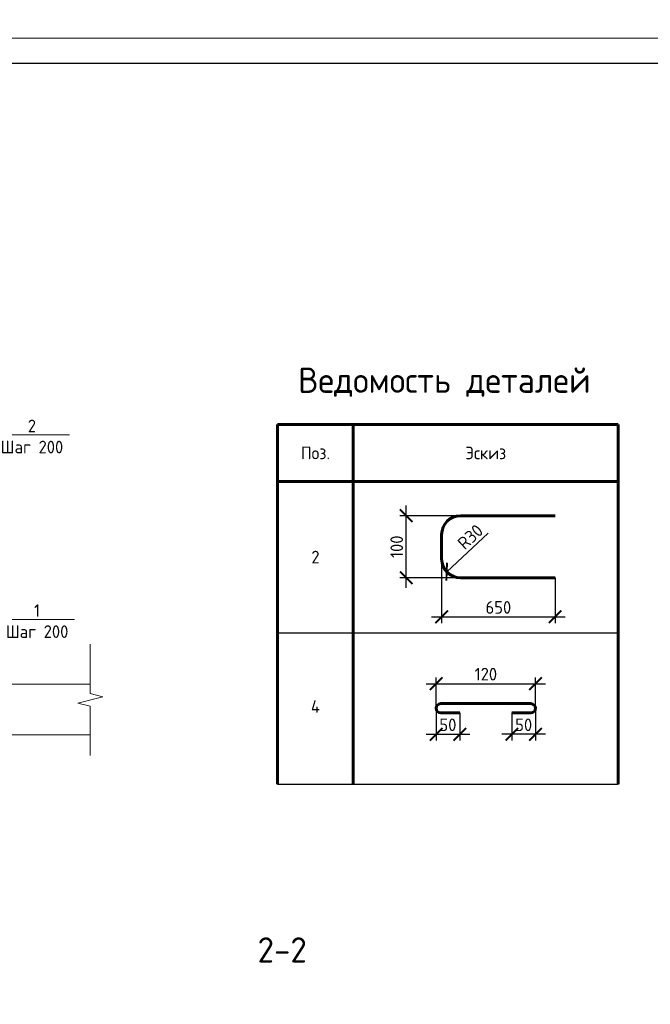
# Model space of a CAD drawing. Header units: millimetres. Extents: x 130535 to 1380046, y -231620 to 121434.
# Tile 38 of 135: x 367523 to 380023, y 15076 to 34578. Entities that reach past the tile are written whole.
import ezdxf
from ezdxf import colors
from ezdxf.entities.mleader import LeaderData, LeaderLine
from ezdxf.enums import TextEntityAlignment as Align
from ezdxf.math import Vec2, Vec3

# ---------------------------------------------------------------- set-up
doc = ezdxf.new("R2010")
doc.units = ezdxf.units.MM
doc.layers.get('DEFPOINTS').update_dxf_attribs({"lineweight": 0})
for name, color, linetype, lineweight in [('!PIARENA-KR-ADDITIONAL TEXT_ВЫНОСКИ', 7, 'Continuous', 13), ('Основная 0.60', 7, 'Continuous', 60), ('РАЗМЕРЫ', 7, 'Continuous', 9), ('Символы 0.20', 7, 'Continuous', 20), ('Текст 5.00', 7, 'Continuous', 50), ('Тонкая', 7, 'Continuous', 20), ('Тонкая 0.20', 7, 'Continuous', 20), ('ТОНКИЕ', 7, 'Continuous', 9)]:
    doc.layers.add(name, color=color, linetype=linetype, lineweight=lineweight)
doc.layers.add('ТОЛСТЫЕ_ОСНОВНЫЕ', color=7, linetype='Continuous')
doc.styles.add('!Main', font='isocpeui.ttf')
doc.styles.add('GOST-2.304_Type-B', font='GOST_Common.ttf')
doc.dimstyles.new('СПДС', dxfattribs={"dimscale": 100, "dimtxt": 2.5, "dimasz": 2.5, "dimexe": 1.25, "dimexo": 0, "dimtad": 1, "dimdec": 0, "dimtxsty": 'GOST-2.304_Type-B', "dimblk": 'ARCHTICK', "dimcen": 2.5, "dimdle": 2, "dimadec": 0, "dimazin": 2, "dimtfac": 0.75, "dimtdec": 0, "dimtmove": 1, "dimatfit": 3, "dimfxl": 1, "dimtolj": 1, "dimarcsym": 1})

# ---------------------------------------------------------------- blocks, each defined once
blk = doc.blocks.new('*U1415')
at = {"layer": 'ТОЛСТЫЕ_ОСНОВНЫЕ'}
blk.add_lwpolyline([(20, 5), (589, 5), (589, 415), (20, 415)], close=True, dxfattribs=at)
at = {"layer": 'ТОНКИЕ'}
blk.add_lwpolyline([(0, 0), (594, 0), (594, 420), (0, 420)], close=True, dxfattribs=at)
blk = doc.blocks.new('_None')
blk = doc.blocks.new('_ArchTick')
at = {"color": 0, "linetype": 'ByBlock', "const_width": 0.15}
blk.add_lwpolyline([(-0.5, -0.5), (0.5, 0.5)], dxfattribs=at)
blk = doc.blocks.new('*D413')
at = {"layer": 'DEFPOINTS', "color": 0, "linetype": 'Continuous', "lineweight": 0, "transparency": 16777216}
for p in [(375184, 24754), (376261, 24754), (376261, 23524)]:
    blk.add_point(p, dxfattribs=at)
at = {"layer": 'РАЗМЕРЫ', "color": 0, "linetype": 'Continuous', "lineweight": -2, "transparency": 16777216}
for p, q in [((375184, 23324), (375184, 24954)), ((376261, 24754), (375059, 24754)), ((376261, 23524), (375059, 23524))]:
    blk.add_line(p, q, dxfattribs=at)
at = {"layer": 'РАЗМЕРЫ', "color": 0, "linetype": 'Continuous', "lineweight": -2, "transparency": 16777216, "xscale": 250, "yscale": 250, "zscale": 250}
for p, rotation in [((375184, 24754), 90), ((375184, 23524), 270)]:
    blk.add_blockref('_ArchTick', p, dxfattribs=dict(at, rotation=rotation))
at = {"layer": 'РАЗМЕРЫ', "color": 0, "linetype": 'Continuous', "lineweight": 0, "transparency": 16777216, "insert": (374996, 24139), "char_height": 250, "attachment_point": 5, "rotation": 90, "style": 'GOST-2.304_Type-B'}
blk.add_mtext('\\A1;100', dxfattribs=at)
blk = doc.blocks.new('*D414')
at = {"layer": 'DEFPOINTS', "color": 0, "linetype": 'Continuous', "lineweight": 0, "transparency": 16777216}
for p in [(375886, 23899), (378136, 23524), (378136, 22751)]:
    blk.add_point(p, dxfattribs=at)
at = {"layer": 'РАЗМЕРЫ', "color": 0, "linetype": 'Continuous', "lineweight": -2, "transparency": 16777216}
for p, q in [((375886, 23899), (375886, 22626)), ((378136, 23524), (378136, 22626)), ((375686, 22751), (378336, 22751))]:
    blk.add_line(p, q, dxfattribs=at)
at = {"layer": 'РАЗМЕРЫ', "color": 0, "linetype": 'Continuous', "lineweight": -2, "transparency": 16777216, "xscale": 250, "yscale": 250, "zscale": 250, "rotation": 180}
blk.add_blockref('_ArchTick', (375886, 22751), dxfattribs=at)
at = {"layer": 'РАЗМЕРЫ', "color": 0, "linetype": 'Continuous', "lineweight": -2, "transparency": 16777216, "xscale": 250, "yscale": 250, "zscale": 250}
blk.add_blockref('_ArchTick', (378136, 22751), dxfattribs=at)
at = {"layer": 'РАЗМЕРЫ', "color": 0, "linetype": 'Continuous', "lineweight": 0, "transparency": 16777216, "insert": (377011, 22938), "char_height": 250, "attachment_point": 5, "style": 'GOST-2.304_Type-B'}
blk.add_mtext('\\A1;650', dxfattribs=at)
blk = doc.blocks.new('*D415')
at = {"layer": 'DEFPOINTS', "color": 0, "linetype": 'Continuous', "lineweight": 0, "transparency": 16777216}
for p in [(376261, 23899), (375987, 23644)]:
    blk.add_point(p, dxfattribs=at)
at = {"layer": 'РАЗМЕРЫ', "color": 0, "linetype": 'Continuous', "lineweight": -2, "transparency": 16777216}
blk.add_line((376811, 24409), (375987, 23644), dxfattribs=at)
at = {"layer": 'РАЗМЕРЫ', "color": 0, "linetype": 'Continuous', "lineweight": -2, "transparency": 16777216, "xscale": 250, "yscale": 250, "zscale": 250, "rotation": 222.8482016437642}
blk.add_blockref('_ArchTick', (375987, 23644), dxfattribs=at)
at = {"layer": 'РАЗМЕРЫ', "color": 0, "linetype": 'Continuous', "lineweight": 0, "transparency": 16777216, "insert": (376455, 24334), "char_height": 250, "attachment_point": 5, "rotation": 42.8482, "style": 'GOST-2.304_Type-B'}
blk.add_mtext('\\A1;R30', dxfattribs=at)
blk = doc.blocks.new('*D416')
at = {"layer": 'DEFPOINTS', "color": 0, "linetype": 'Continuous', "lineweight": 0, "transparency": 16777216}
for p in [(377746, 20939), (377280, 20848), (377280, 20424)]:
    blk.add_point(p, dxfattribs=at)
at = {"layer": 'РАЗМЕРЫ', "color": 0, "linetype": 'Continuous', "lineweight": -2, "transparency": 16777216}
for p, q in [((377746, 20939), (377746, 20299)), ((377280, 20848), (377280, 20299)), ((377946, 20424), (377080, 20424))]:
    blk.add_line(p, q, dxfattribs=at)
at = {"layer": 'РАЗМЕРЫ', "color": 0, "linetype": 'Continuous', "lineweight": -2, "transparency": 16777216, "xscale": 250, "yscale": 250, "zscale": 250, "rotation": 180}
blk.add_blockref('_ArchTick', (377280, 20424), dxfattribs=at)
at = {"layer": 'РАЗМЕРЫ', "color": 0, "linetype": 'Continuous', "lineweight": -2, "transparency": 16777216, "xscale": 250, "yscale": 250, "zscale": 250}
blk.add_blockref('_ArchTick', (377746, 20424), dxfattribs=at)
at = {"layer": 'РАЗМЕРЫ', "color": 0, "linetype": 'Continuous', "lineweight": 0, "transparency": 16777216, "insert": (377513, 20612), "char_height": 250, "attachment_point": 5, "style": 'GOST-2.304_Type-B'}
blk.add_mtext('\\A1;50', dxfattribs=at)
blk = doc.blocks.new('*D417')
at = {"layer": 'DEFPOINTS', "color": 0, "linetype": 'Continuous', "lineweight": 0, "transparency": 16777216}
for p in [(375778, 20939), (376245, 20848), (376245, 20424)]:
    blk.add_point(p, dxfattribs=at)
at = {"layer": 'РАЗМЕРЫ', "color": 0, "linetype": 'Continuous', "lineweight": -2, "transparency": 16777216}
for p, q in [((375778, 20939), (375778, 20299)), ((376245, 20848), (376245, 20299)), ((375578, 20424), (376445, 20424))]:
    blk.add_line(p, q, dxfattribs=at)
at = {"layer": 'РАЗМЕРЫ', "color": 0, "linetype": 'Continuous', "lineweight": -2, "transparency": 16777216, "xscale": 250, "yscale": 250, "zscale": 250, "rotation": 180}
blk.add_blockref('_ArchTick', (375778, 20424), dxfattribs=at)
at = {"layer": 'РАЗМЕРЫ', "color": 0, "linetype": 'Continuous', "lineweight": -2, "transparency": 16777216, "xscale": 250, "yscale": 250, "zscale": 250}
blk.add_blockref('_ArchTick', (376245, 20424), dxfattribs=at)
at = {"layer": 'РАЗМЕРЫ', "color": 0, "linetype": 'Continuous', "lineweight": 0, "transparency": 16777216, "insert": (376011, 20612), "char_height": 250, "attachment_point": 5, "style": 'GOST-2.304_Type-B'}
blk.add_mtext('\\A1;50', dxfattribs=at)
blk = doc.blocks.new('*D404')
at = {"layer": 'DEFPOINTS', "color": 0, "linetype": 'Continuous', "lineweight": 0, "transparency": 16777216}
for p in [(377746, 21427), (375780, 20959), (377746, 20938)]:
    blk.add_point(p, dxfattribs=at)
at = {"layer": 'РАЗМЕРЫ', "color": 0, "linetype": 'Continuous', "lineweight": -2, "transparency": 16777216}
for p, q in [((375780, 20959), (375780, 21552)), ((377746, 20938), (377746, 21552)), ((375580, 21427), (377946, 21427))]:
    blk.add_line(p, q, dxfattribs=at)
at = {"layer": 'РАЗМЕРЫ', "color": 0, "linetype": 'Continuous', "lineweight": -2, "transparency": 16777216, "xscale": 250, "yscale": 250, "zscale": 250, "rotation": 180}
blk.add_blockref('_ArchTick', (375780, 21427), dxfattribs=at)
at = {"layer": 'РАЗМЕРЫ', "color": 0, "linetype": 'Continuous', "lineweight": -2, "transparency": 16777216, "xscale": 250, "yscale": 250, "zscale": 250}
blk.add_blockref('_ArchTick', (377746, 21427), dxfattribs=at)
at = {"layer": 'РАЗМЕРЫ', "color": 0, "linetype": 'Continuous', "lineweight": 0, "transparency": 16777216, "insert": (376763, 21615), "char_height": 250, "attachment_point": 5, "style": 'GOST-2.304_Type-B'}
blk.add_mtext('\\A1;120', dxfattribs=at)

msp = doc.modelspace()

# ---------------------------------------------------------------- linework, layer by layer
at = {"layer": 'Основная 0.60', "linetype": 'Continuous', "lineweight": 60}
for p, q in [((372635.3, 26559.2), (379385.3, 26559.2)), ((372635.3, 26559.2), (372635.3, 19434.2)), ((374135.3, 26559.2), (374135.3, 19434.2)), ((379385.3, 26559.2), (379385.3, 19434.2)), ((372635.3, 25434.2), (379385.3, 25434.2))]:
    msp.add_line(p, q, dxfattribs=at)
at = {"layer": 'Основная 0.60'}
for p, q in [((376261.5, 24753.5), (378136.5, 24753.5)), ((375886.5, 24378.5), (375886.5, 23899)), ((376261.5, 23524), (378136.5, 23524)), ((375869.5, 21031.1), (377654.6, 21031.1)), ((375869.5, 20847.5), (376244.5, 20847.5)), ((377654.6, 20847.5), (377279.6, 20847.5))]:
    msp.add_line(p, q, dxfattribs=at)
at = {"layer": 'Основная 0.60', "linetype": 'Continuous', "lineweight": -3}
for p, q in [((372635.3, 22434.2), (379385.3, 22434.2)), ((372635.3, 22434.2), (379385.3, 22434.2)), ((372635.3, 19434.2), (379385.3, 19434.2))]:
    msp.add_line(p, q, dxfattribs=at)
at = {"layer": 'Основная 0.60'}
for centre, radius, start, end in [((376261.5, 24378.5), 375, 90, 180), ((376261.5, 23899), 375, 180, 270), ((375869.5, 20939.3), 91.8, 90, 270), ((377654.6, 20939.3), 91.8, 270, 90)]:
    msp.add_arc(centre, radius, start, end, dxfattribs=at)
at = {"layer": 'Тонкая'}
msp.add_lwpolyline([(368922.2, 20002.1), (368922.2, 20152.1), (368922.2, 20981.6), (368672.2, 21044.1), (369172.2, 21169.1), (368922.2, 21231.6), (368922.2, 22061.1), (368922.2, 22211.1)], dxfattribs=at)
at = {"layer": 'Тонкая 0.20', "ltscale": 6}
for p, q in [((364919.6, 21416.9), (368922.2, 21416.9)), ((349823.9, 20416.9), (368922.2, 20416.9))]:
    msp.add_line(p, q, dxfattribs=at)

# ---------------------------------------------------------------- block references
at = {"xscale": 100, "yscale": 100, "zscale": 100}
msp.add_blockref('*U1415', (344595.6, -7790.1), dxfattribs=at)

# ---------------------------------------------------------------- texts
at = {"layer": 'Основная 0.60', "linetype": 'Continuous', "lineweight": -3, "attachment_point": 5, "style": 'GOST-2.304_Type-B'}
for s, insert, char_height, width in [('Ведомость деталей', (375940.3, 27397.5), 500, 6669.969), ('Поз.', (373385.3, 25996.7), 250, 1200), ('Эскиз', (376760.3, 25996.7), 250, 1200), ('2', (373385.3, 23934.2), 250, 1200), ('4', (373385.3, 20974.3), 250, 1200)]:
    msp.add_mtext(s, dxfattribs=dict(at, insert=insert, char_height=char_height, width=width))
at = {"layer": 'Текст 5.00', "style": 'GOST-2.304_Type-B'}
msp.add_text('2-2', height=500, dxfattribs=at).set_placement((372726.3, 16153.8), align=Align.MIDDLE_CENTER)

# ---------------------------------------------------------------- dimensions: what is measured, and where the dimension line sits
at = {"layer": 'РАЗМЕРЫ', "color": 3, "linetype": 'Continuous', "lineweight": 0}
for base, p1, p2, angle, text, picture, middle in [((375183.9, 24753.5), (376261.5, 23524), (376261.5, 24753.5), 90, '100', '*D413', (374996.4, 24138.8)), ((377279.6, 20424.5), (377746.4, 20939.3), (377279.6, 20847.5), 180, '50', '*D416', (377513, 20612))]:
    dim = msp.add_linear_dim(base=base, p1=p1, p2=p2, angle=angle, text=text, dimstyle='СПДС', override={"dimlfac": 0.2}, dxfattribs=at)
    dim.commit()
    dim.dimension.update_dxf_attribs({"geometry": picture, "text_midpoint": middle})
dim = msp.add_radius_dim(center=(376261.5, 23899), mpoint=(375986.6, 23644), text='R30', dimstyle='СПДС', override={"dimlfac": 0.2}, dxfattribs=at)
dim.commit()
dim.dimension.update_dxf_attribs({"geometry": '*D415', "text_midpoint": (376582.3, 24196.5), "dimtype": 164})
for base, p1, p2, text, picture, middle in [((378136.5, 22750.6), (375886.5, 23899), (378136.5, 23524), '650', '*D414', (377011.5, 22938.1)), ((377746.4, 21427.3), (375779.9, 20959.3), (377746.4, 20938.4), '120', '*D404', (376763.2, 21614.8)), ((376244.5, 20424.5), (375777.7, 20939.3), (376244.5, 20847.5), '50', '*D417', (376011.1, 20612))]:
    dim = msp.add_linear_dim(base=base, p1=p1, p2=p2, text=text, dimstyle='СПДС', override={"dimlfac": 0.2}, dxfattribs=at)
    dim.commit()
    dim.dimension.update_dxf_attribs({"geometry": picture, "text_midpoint": middle})

# ---------------------------------------------------------------- leaders
at = {"layer": '!PIARENA-KR-ADDITIONAL TEXT_ВЫНОСКИ', "ltscale": 30}
ml = msp.add_multileader_mtext('Standard', dxfattribs=at)
ml.set_content('{\\fISOCPEUR|b0|i0|c0|p34;\\C256;поз.2 нижняя %%c10 А500С, шаг 200х200\\P поз.1   верхняя %%c10 А500С, шаг 200х200\\Pфоновая арматура, раскладку начинать \\Pвдоль цифровых осей}', color=3, style='!Main')
ml.set_leader_properties(color=256, linetype='ByLayer', lineweight=-1)
ml.build(insert=Vec2(0, 0))
ml.multileader.update_dxf_attribs({"text_left_attachment_type": 6, "text_right_attachment_type": 6, "dogleg_length": 0.339, "arrow_head_size": 160000, "scale": 100})
ctx = ml.context
ctx.base_point, ctx.scale, ctx.char_height, ctx.arrow_head_size, ctx.landing_gap_size, ctx.plane_origin = Vec3(817359.6, 17503.3), 100, 250, 160000, 0, Vec3(823407.5, 13210.4)
ctx.left_attachment, ctx.right_attachment, ctx.text_align_type = 6, 6, 1
notes = []
notes.append((ctx, [(0, (1, 1, 0), (823868.6, 17503.3), (-1, 0), 33.9, [(0, [(825874.7, 16893)], 0, [])])]))
ctx.mtext.insert, ctx.mtext.width, ctx.mtext.alignment, ctx.mtext.flow_direction = Vec3(820597.1, 17828.3), 10171.308, 2, 5
at = {"layer": 'Символы 0.20'}
ml = msp.add_multileader_mtext('Standard', dxfattribs=at)
ml.set_content('2\\PШаг 200', color=256, style='GOST-2.304_Type-B')
ml.set_leader_properties(color=256, linetype='ByLayer', lineweight=-1)
ml.set_arrow_properties(name='NONE')
ml.build(insert=Vec2(0, 0))
ml.multileader.update_dxf_attribs({"text_left_attachment_type": 6, "text_right_attachment_type": 6, "dogleg_length": 1, "arrow_head_size": 18, "scale": 20})
ctx = ml.context
ctx.base_point, ctx.scale, ctx.char_height, ctx.arrow_head_size, ctx.landing_gap_size, ctx.plane_origin = Vec3(367163.9, 26355.5), 20, 250, 18, 9, Vec3(367585.2, 27816.1)
ctx.left_attachment, ctx.right_attachment, ctx.text_align_type = 6, 6, 1
notes.append((ctx, [(0, (1, 1, 0), (367063.9, 26355.5), (1, 0), 100, [(0, [(366203, 26941.7)], 0, [])])]))
ctx.mtext.insert, ctx.mtext.alignment, ctx.mtext.flow_direction = Vec3(367765.7, 26655.5), 2, 5
ml = msp.add_multileader_mtext('Standard', dxfattribs=at)
ml.set_content('1\\PШаг 200', color=256, style='GOST-2.304_Type-B')
ml.set_leader_properties(color=256, linetype='ByLayer', lineweight=-1)
ml.set_arrow_properties(name='NONE')
ml.build(insert=Vec2(0, 0))
ml.multileader.update_dxf_attribs({"text_left_attachment_type": 6, "text_right_attachment_type": 6, "dogleg_length": 1, "arrow_head_size": 18, "scale": 20})
ctx = ml.context
ctx.base_point, ctx.scale, ctx.char_height, ctx.arrow_head_size, ctx.landing_gap_size, ctx.plane_origin = Vec3(367265.6, 22699.3), 20, 250, 18, 9, Vec3(363414.9, 22565.9)
ctx.left_attachment, ctx.right_attachment, ctx.text_align_type = 6, 6, 1
notes.append((ctx, [(0, (1, 1, 0), (367165.6, 22699.3), (1, 0), 100, [(0, [(366054.9, 24666.9)], 0, [])])]))
ctx.mtext.insert, ctx.mtext.alignment, ctx.mtext.flow_direction = Vec3(367867.4, 22999.3), 2, 5
for ctx, leaders in notes:
    for number, flags, end, landing, length, lines in leaders:
        leader = LeaderData()
        leader.index, (leader.has_last_leader_line, leader.has_dogleg_vector, leader.attachment_direction) = number, flags
        leader.last_leader_point, leader.dogleg_vector, leader.dogleg_length = Vec3(end), Vec3(landing), length
        for number, points, colour, breaks in lines:
            line = LeaderLine()
            line.index, line.vertices, line.color, line.breaks = number, Vec3.list(points), colors.encode_raw_color(colour), breaks
            leader.lines.append(line)
        ctx.leaders.append(leader)

doc.saveas('drawing.dxf')
